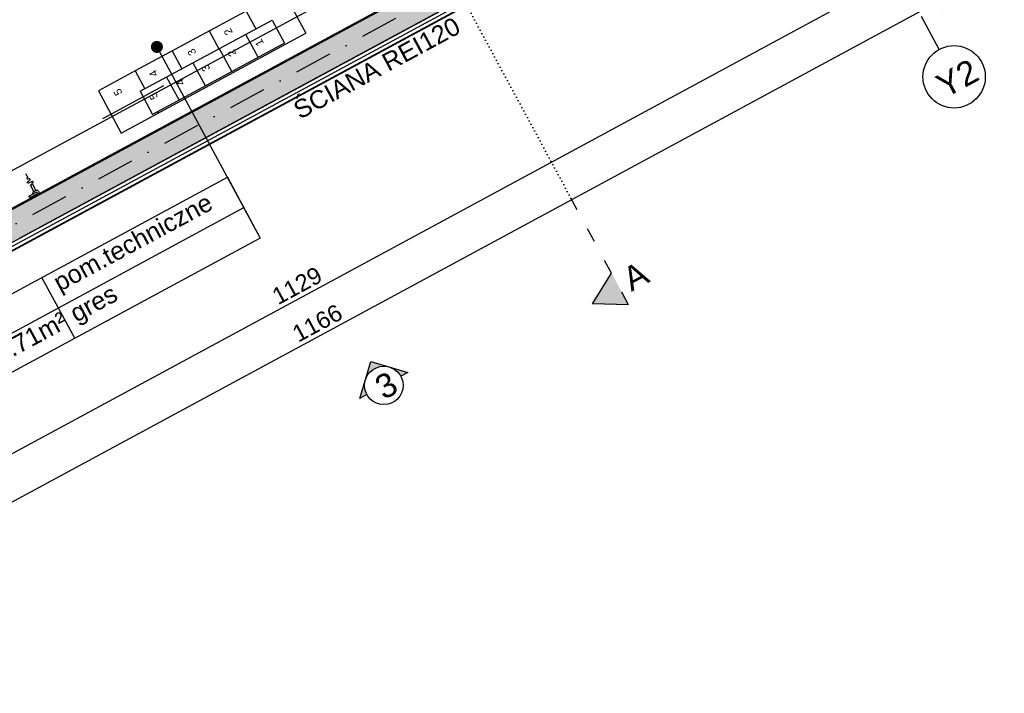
# Model space of a CAD drawing. Header units: millimetres. Extents: x -667476 to -405070, y -32043 to 330643.
# Tile 20 of 55: x -481955 to -473749, y 42287 to 47903. Entities that reach past the tile are written whole.
import ezdxf
from ezdxf.enums import TextEntityAlignment as Align

# ---------------------------------------------------------------- set-up
doc = ezdxf.new("R2010")
doc.units = ezdxf.units.MM
doc.header["$LTSCALE"] = 10
for name, pattern in [('ACAD_ISO03W100', [30, 12, -18]), ('B0301', [25, 12.5, -6.25, 0, -6.25]), ('DASHDOT', [25.4, 12.7, -6.35, 0, -6.35]), ('DOT2', [3.175, 0, -3.175])]:
    doc.linetypes.add(name, pattern=pattern)
for name, color, linetype in [('01-konstukcja', 7, 'Continuous'), ('01-warstwy scian', 252, 'Continuous'), ('02-elementy wyposazenia', 250, 'Continuous'), ('04 - hatch sciany', 250, 'Continuous'), ('05 - grafika', 251, 'Continuous'), ('05 - osie', 1, 'DASHDOT'), ('05 - przekroj', 3, 'Continuous'), ('05 - tekst', 1, 'Continuous'), ('05 - tekst 01', 1, 'Continuous'), ('05-grafika', 251, 'Continuous'), ('05-osie', 1, 'DASHDOT'), ('05-przekroj', 3, 'Continuous'), ('05-tekst', 1, 'Continuous'), ('05-wymiary', 3, 'Continuous'), ('05-wymiary PB', 3, 'Continuous')]:
    doc.layers.add(name, color=color, linetype=linetype)
doc.layers.add('05-powierzchnia', color=4, linetype='Continuous', plot=False)
doc.styles.add('1-100', font='arial.ttf', dxfattribs={"height": 200})
doc.styles.add('1-50', font='arial.ttf', dxfattribs={"height": 100})
doc.styles.add('GENERATED_STYLE_2', font='arial.ttf')
doc.styles.get("Standard").update_dxf_attribs({"font": 'arial.ttf'})
doc.linetypes.add('BATTING', pattern='A,0.0001,-0.1,[134,ltypeshp.shx,S=0.1,R=0,X=-0.1,Y=0],-0.2,[134,ltypeshp.shx,S=0.1,R=180,X=0.1,Y=0],-0.1', length=0.4001)
doc.dimstyles.new('1-100', dxfattribs={"dimtxt": 140, "dimasz": 100, "dimexe": 100, "dimexo": 300, "dimgap": 30, "dimtad": 1, "dimdec": 0, "dimlfac": 0.1, "dimtxsty": 'Standard', "dimblk": 'ARCHTICK', "dimcen": 0.09, "dimdle": 100, "dimclre": 252, "dimadec": 0, "dimazin": 0, "dimtfac": 1, "dimtdec": 0, "dimtmove": 0, "dimatfit": 3, "dimfxl": 1, "dimfxlon": 1, "dimarcsym": 0})
doc.dimstyles.new('1-50', dxfattribs={"dimtxt": 100, "dimasz": 50, "dimexe": 100, "dimexo": 75, "dimgap": 30, "dimtad": 1, "dimdec": 0, "dimlfac": 0.1, "dimtxsty": 'Standard', "dimblk": 'ARCHTICK', "dimcen": 250, "dimdle": 30, "dimclre": 252, "dimadec": 0, "dimazin": 0, "dimtfac": 1, "dimtdec": 0, "dimtmove": 0, "dimatfit": 3, "dimfxl": 50, "dimfxlon": 1, "dimarcsym": 0})
doc.dimstyles.new('GENERATED_STYLE__61', dxfattribs={"dimtxt": 0.18, "dimasz": 4.56, "dimexe": 0.18, "dimexo": 0.0625, "dimgap": 0.09, "dimtad": 0, "dimtih": 1, "dimtoh": 1, "dimdec": 4, "dimzin": 0, "dimdsep": 46, "dimtxsty": 'Standard', "dimcen": 0.09, "dimadec": 0, "dimazin": 0, "dimtfac": 1, "dimtdec": 4, "dimtmove": 0, "dimatfit": 3, "dimldrblk": 'ARROWHEAD_3', "dimfxl": 1, "dimtolj": 1, "dimtzin": 0, "dimarcsym": 0})

# ---------------------------------------------------------------- blocks, each defined once
blk = doc.blocks.new('ARROWHEAD_3')
at = {"linetype": 'Continuous'}
blk.add_line((0, 0), (-1, 0), dxfattribs=at)
at = {"linetype": 'Continuous', "flags": 128}
blk.add_lwpolyline([(-1, 0.2679), (0, 0), (-1, -0.2679)], dxfattribs=at)
blk = doc.blocks.new('rozeta')
at = {"layer": '05-przekroj'}
h = blk.add_hatch(color=256, dxfattribs=at)
h.paths.add_polyline_path([(-113.4, -113.4), (-226.7, -226.7), (-160.3, -226.7, -0.198912)])
h.paths.add_polyline_path([(0, 0), (-113.4, -113.4, -0.414214), (113.4, -113.4)])
h.paths.add_polyline_path([(113.4, -113.4, -0.198912), (160.3, -226.7), (226.7, -226.7)])
for points in [[(-160.3, -226.7), (-226.7, -226.7), (0, 0), (226.7, -226.7)], [(226.7, -226.7), (160.3, -226.7)]]:
    blk.add_lwpolyline(points, dxfattribs=at)
blk.add_circle((0, -226.7), 160.3, dxfattribs=at)
blk = doc.blocks.new('jlkjlkjl')
at = {"layer": '05-grafika'}
blk.add_lwpolyline([(-615.7, 213.7), (1300.7, 213.7), (1300.7, -213.7), (-615.7, -213.7)], close=True, dxfattribs=at)
for points in [[(0, -213.7), (0, 213.7)], [(-615.7, 0), (1300.7, 0)]]:
    blk.add_lwpolyline(points, dxfattribs=at)
at = {"layer": '05-tekst', "style": '1-50', "flags": 12}
for tag, p in [('NR', (-563.8, 50.3)), ('POMIESZCZENIE', (53.1, 49.1)), ('POW', (-566.3, -167.7)), ('NAWIERZCHNIA', (53.4, -166.8))]:
    blk.add_attdef(tag, p, '', height=100, dxfattribs=at)
blk = doc.blocks.new('ozn osi')
at = {"layer": '05-grafika'}
blk.add_circle((0, 160.3), 130, dxfattribs=at)
at = {"layer": '05-osie', "style": '1-50', "flags": 12}
blk.add_attdef('NUMER_OSI', (-60, 203.5), '', height=100, rotation=270, dxfattribs=at)
blk = doc.blocks.new('_ArchTick')
at = {"color": 0, "linetype": 'ByBlock', "const_width": 0.15}
blk.add_lwpolyline([(-0.5, -0.5), (0.5, 0.5)], dxfattribs=at)
blk = doc.blocks.new('*D558')
at = {"layer": '05-wymiary', "color": 252, "lineweight": -2, "transparency": 16777216}
for p, q in [((-478852.5, 48354.9), (-478900.1, 48442.9)), ((-485433, 44798.5), (-485480.5, 44886.5))]:
    blk.add_line(p, q, dxfattribs=at)
at = {"layer": '05-wymiary', "color": 0, "lineweight": -2, "transparency": 16777216}
blk.add_line((-478764.6, 48402.5), (-485521, 44751), dxfattribs=at)
at = {"layer": 'Defpoints', "color": 0, "transparency": 16777216}
for p in [(-478722.2, 48113.8), (-485433, 44798.5), (-485302.7, 44557.4)]:
    blk.add_point(p, dxfattribs=at)
at = {"layer": '05-wymiary', "color": 0, "lineweight": -2, "transparency": 16777216, "xscale": 100, "yscale": 100, "zscale": 100}
for p, rotation in [((-478852.5, 48354.9), 28.38890749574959), ((-485433, 44798.5), 208.3889074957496)]:
    blk.add_blockref('_ArchTick', p, dxfattribs=dict(at, rotation=rotation))
at = {"layer": '05-wymiary', "color": 0, "transparency": 16777216, "insert": (-482191, 46666), "char_height": 140, "attachment_point": 5, "rotation": 28.38891}
blk.add_mtext('748', dxfattribs=at)
blk = doc.blocks.new('*D561')
at = {"layer": '05-wymiary', "color": 0, "lineweight": -2, "transparency": 16777216}
blk.add_line((-476751.3, 52143.8), (-486630.8, 46804.5), dxfattribs=at)
at = {"layer": '05-wymiary', "color": 252, "lineweight": -2, "transparency": 16777216}
for p, q in [((-476838.8, 52095.4), (-476886.8, 52184.2)), ((-486542.3, 46851.1), (-486590.3, 46940))]:
    blk.add_line(p, q, dxfattribs=at)
at = {"layer": 'Defpoints', "color": 0, "transparency": 16777216}
for p in [(-476664.2, 51772.3), (-486542.8, 46852), (-486367.7, 46528)]:
    blk.add_point(p, dxfattribs=at)
at = {"layer": '05-wymiary', "color": 0, "lineweight": -2, "transparency": 16777216, "xscale": 100, "yscale": 100, "zscale": 100}
for p, rotation in [((-476839.3, 52096.3), 28.38890749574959), ((-486542.8, 46852), 208.3889074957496)]:
    blk.add_blockref('_ArchTick', p, dxfattribs=dict(at, rotation=rotation))
at = {"layer": '05-wymiary', "color": 0, "transparency": 16777216, "insert": (-482017.6, 49413), "char_height": 140, "attachment_point": 5, "rotation": 28.38891}
blk.add_mtext('1103', dxfattribs=at)
blk = doc.blocks.new('*D672')
at = {"layer": '05-wymiary', "color": 252, "lineweight": -2, "transparency": 16777216}
for p, q in [((-474628.7, 48279.4), (-474676.7, 48368.2)), ((-484560.9, 42911.5), (-484609, 43000.4))]:
    blk.add_line(p, q, dxfattribs=at)
at = {"layer": '05-wymiary', "color": 0, "lineweight": -2, "transparency": 16777216}
blk.add_line((-484649.4, 42864.8), (-474541.2, 48327.8), dxfattribs=at)
at = {"layer": 'Defpoints', "color": 0, "transparency": 16777216}
for p in [(-474629.1, 48280.3), (-474291.2, 47655.1), (-484223.5, 42287.2)]:
    blk.add_point(p, dxfattribs=at)
at = {"layer": '05-wymiary', "color": 0, "lineweight": -2, "transparency": 16777216, "xscale": 100, "yscale": 100, "zscale": 100}
for p, rotation in [((-474629.1, 48280.3), 28.38890749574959), ((-484561.4, 42912.4), 208.3889074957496)]:
    blk.add_blockref('_ArchTick', p, dxfattribs=dict(at, rotation=rotation))
at = {"layer": '05-wymiary', "color": 0, "transparency": 16777216, "insert": (-479643.5, 45685.6), "char_height": 140, "attachment_point": 5, "rotation": 28.38891}
blk.add_mtext('1129', dxfattribs=at)
blk = doc.blocks.new('*D673')
at = {"layer": '05-wymiary', "color": 0, "lineweight": -2, "transparency": 16777216}
blk.add_line((-474717.1, 48232.7), (-474378.4, 48415.8), dxfattribs=at)
at = {"layer": '05-wymiary', "color": 252, "lineweight": -2, "transparency": 16777216}
for p, q in [((-474628.7, 48279.4), (-474676.7, 48368.2)), ((-474466.9, 48369.1), (-474418.8, 48280.2))]:
    blk.add_line(p, q, dxfattribs=at)
at = {"layer": 'Defpoints', "color": 0, "transparency": 16777216}
for p in [(-475172.3, 49674.3), (-474466.4, 48368.2), (-474291.2, 47655.1)]:
    blk.add_point(p, dxfattribs=at)
at = {"layer": '05-wymiary', "color": 0, "lineweight": -2, "transparency": 16777216, "xscale": 100, "yscale": 100, "zscale": 100}
for p, rotation in [((-474466.4, 48368.2), 28.38890749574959), ((-474629.1, 48280.3), 208.3889074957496)]:
    blk.add_blockref('_ArchTick', p, dxfattribs=dict(at, rotation=rotation))
at = {"layer": '05-wymiary', "color": 0, "transparency": 16777216, "insert": (-474589.4, 48417.1), "char_height": 140, "attachment_point": 5, "rotation": 28.38891}
blk.add_mtext('19', dxfattribs=at)
blk = doc.blocks.new('*D674')
at = {"layer": '05-wymiary', "color": 0, "lineweight": -2, "transparency": 16777216}
blk.add_line((-484643.4, 42464.6), (-474209.6, 48103.5), dxfattribs=at)
at = {"layer": '05-wymiary', "color": 252, "lineweight": -2, "transparency": 16777216}
for p, q in [((-474298.1, 48056.8), (-474250.1, 47968)), ((-484555.9, 42513), (-484507.8, 42424.2))]:
    blk.add_line(p, q, dxfattribs=at)
at = {"layer": 'Defpoints', "color": 0, "transparency": 16777216}
for p in [(-475172.3, 49674.3), (-474297.6, 48055.9), (-485430, 44130.5)]:
    blk.add_point(p, dxfattribs=at)
at = {"layer": '05-wymiary', "color": 0, "lineweight": -2, "transparency": 16777216, "xscale": 100, "yscale": 100, "zscale": 100}
for p, rotation in [((-474297.6, 48055.9), 28.38890749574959), ((-484555.4, 42512.2), 208.3889074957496)]:
    blk.add_blockref('_ArchTick', p, dxfattribs=dict(at, rotation=rotation))
at = {"layer": '05-wymiary', "color": 0, "transparency": 16777216, "insert": (-479474.8, 45373.3), "char_height": 140, "attachment_point": 5, "rotation": 28.38891}
blk.add_mtext('1166', dxfattribs=at)

msp = doc.modelspace()

# ---------------------------------------------------------------- hatches: boundary and pattern name
at = {"layer": '04 - hatch sciany'}
h = msp.add_hatch(color=256, dxfattribs=at)
h.dxf.hatch_style = 1
h.paths.add_polyline_path([(-476128, 51306.1), (-476947.5, 52822.3), (-477158.6, 52708.2), (-476339.2, 51192)])
h.paths.add_polyline_path([(-475260.3, 49700.6), (-475605, 50338.4), (-475816.2, 50224.3), (-475585.6, 49797.6), (-485306.7, 44543.9), (-485537.3, 44970.5), (-485748.5, 44856.4), (-485403.8, 44218.6), (-483569.6, 45209.9), (-483569.6, 45209.9), (-483437.6, 45281.2), (-483437.6, 45281.2), (-477235.4, 48633.2), (-477103.5, 48704.5), (-477103.5, 48704.5)])
h.paths.add_polyline_path([(-486060.3, 45938.2), (-486879.8, 47454.5), (-487090.9, 47340.4), (-486271.5, 45824.1)])
h.paths.add_polyline_path([(-478614.7, 55907.2), (-478693.9, 55864.4), (-478765.2, 55996.3), (-478686, 56039.1), (-479002.2, 56624.1), (-479325.9, 56449.2), (-479211.8, 56238), (-479099.2, 56298.9), (-478646.8, 55461.8), (-478435.7, 55575.9)])
h.paths.add_polyline_path([(-488829.4, 50557.1), (-488750.2, 50599.9), (-488678.9, 50468), (-488758.1, 50425.2), (-488579.1, 50093.9), (-488367.9, 50208.1), (-488820.3, 51045.1), (-488707.7, 51106), (-488821.8, 51317.1), (-489145.6, 51142.2)])
at = {"layer": '05 - przekroj'}
h = msp.add_hatch(color=256, dxfattribs=at)
h.dxf.hatch_style = 1
h.paths.add_polyline_path([(-477180.3, 45534.5), (-477023, 45790), (-476880.4, 45526.1)])

# ---------------------------------------------------------------- linework, layer by layer
at = {"layer": '01-konstukcja'}
for points in [[(-477103.5, 48704.5), (-475260.3, 49700.6), (-475605, 50338.4), (-475816.2, 50224.3), (-475585.6, 49797.6), (-485306.7, 44543.9), (-485537.3, 44970.5), (-485748.5, 44856.4), (-485403.8, 44218.6), (-483437.6, 45281.2)], [(-483437.6, 45281.2), (-477103.5, 48704.5)]]:
    msp.add_lwpolyline(points, dxfattribs=at)
at = {"layer": '01-warstwy scian'}
for p, q in [((-478785.5, 47795.4), (-477235.4, 48633.2)), ((-481952.5, 46083.8), (-478790.7, 47792.6))]:
    msp.add_line(p, q, dxfattribs=at)
for points in [[(-475607.4, 50342.8), (-475550.2, 50373.7), (-475172.3, 49674.3), (-485430, 44130.5), (-485808, 44829.9), (-485750.8, 44860.8)], [(-475605, 50338.4), (-475552.3, 50366.9), (-475179, 49676.3), (-485428, 44137.3), (-485801.2, 44827.9), (-485748.5, 44856.4)], [(-485709.2, 44889), (-485533.3, 44984.1), (-485302.7, 44557.4), (-478722.2, 48113.8), (-479720.7, 49961.3)]]:
    msp.add_lwpolyline(points, dxfattribs=at)
at = {"layer": '01-warstwy scian', "linetype": 'BATTING', "ltscale": 7}
msp.add_lwpolyline([(-475578.7, 50352.7), (-475219.7, 49688.5), (-485415.9, 44177.9), (-485774.9, 44842.2)], dxfattribs=at)
at = {"layer": '02-elementy wyposazenia'}
for p, q in [((-479760, 48141.2), (-480991.7, 47475.5)), ((-479760, 48141.2), (-479569.9, 47789.3)), ((-480067.9, 47974.7), (-479987.7, 47826.3)), ((-480951.8, 47305.3), (-479852.1, 47899.6)), ((-479852.1, 47899.6), (-479747.5, 47706.1)), ((-481109.4, 46957.2), (-479569.9, 47789.3)), ((-480375.9, 47808.3), (-480295.6, 47659.9)), ((-480072, 47780.7), (-479967.4, 47587.2)), ((-479747.4, 47706), (-480847.1, 47111.7)), ((-480683.8, 47641.9), (-480603.5, 47493.5)), ((-480291.9, 47661.9), (-480187.3, 47468.3)), ((-480511.9, 47543), (-480407.3, 47349.5)), ((-480991.7, 47475.5), (-481299.6, 47309.1)), ((-480991.7, 47475.5), (-480911.4, 47327.1)), ((-480991.7, 47475.5), (-480911.4, 47327.1)), ((-480731.8, 47424.1), (-480627.2, 47230.6)), ((-481299.6, 47309.1), (-481109.4, 46957.2)), ((-480951.8, 47305.3), (-480847.1, 47111.7)), ((-480806.8, 47133.5), (-480801.5, 47123.6)), ((-480806.8, 47133.5), (-480801.5, 47123.6))]:
    msp.add_line(p, q, dxfattribs=at)
at = {"layer": '02-elementy wyposazenia', "flags": 128}
for points in [[(-481856.7, 46527.8), (-481843, 46544.6, 0.763382), (-481848.6, 46552.4), (-481885, 46539, -0.812896), (-481890.1, 46547.3), (-481869.6, 46567.1, 0.742851), (-481873.9, 46575.6), (-481888.5, 46573, -0.673417), (-481893.5, 46580.8), (-481887.9, 46588.6, 0.705472), (-481893.3, 46596.4), (-481893.7, 46596.2), (-481904.5, 46616.2)], [(-481843.1, 46449.9, -0.414214), (-481837, 46470.2), (-481819.4, 46479.7, -0.414214), (-481799.1, 46473.7), (-481789.6, 46456.1), (-481833.5, 46432.3), (-481835.9, 46436.7)]]:
    msp.add_lwpolyline(points, format="xyb", dxfattribs=at)
msp.add_lwpolyline([(-481819.4, 46479.7), (-481837, 46470.2), (-481865.5, 46523), (-481847.9, 46532.5)], close=True, dxfattribs=at)
msp.add_lwpolyline([(-481809.9, 46462.1), (-481807.5, 46457.7, -0.414214), (-481809.5, 46451), (-481867.1, 46419.8, -0.414214), (-481873.9, 46421.8), (-481876.3, 46426.2, -0.414214), (-481874.3, 46433), (-481816.7, 46464.1, -0.414214)], format="xyb", close=True, dxfattribs=at)
at = {"layer": '05 - przekroj', "linetype": 'DOT2'}
msp.add_line((-477361, 46415.3), (-482964.2, 56783), dxfattribs=at)
at = {"layer": '05 - przekroj', "linetype": 'ACAD_ISO03W100'}
msp.add_lwpolyline([(-476880.4, 45526.1), (-477361, 46415.3)], dxfattribs=at)
at = {"layer": '05 - przekroj'}
msp.add_lwpolyline([(-476880.4, 45526.1), (-477180.3, 45534.5), (-477023, 45790)], dxfattribs=at)
at = {"layer": '05-osie', "linetype": 'B0301', "ltscale": 2.5}
for p, q in [((-474291.2, 47655.1), (-480307.9, 58787.8)), ((-472224, 51478), (-488252.2, 42815.6))]:
    msp.add_line(p, q, dxfattribs=at)
at = {"layer": '05-powierzchnia'}
msp.add_lwpolyline([(-486301.1, 46404.9), (-479720.7, 49961.3), (-478722.2, 48113.8), (-485302.7, 44557.4)], close=True, dxfattribs=at)

# ---------------------------------------------------------------- block references
at = {"layer": '05 - osie'}
ref = msp.add_blockref('ozn osi', (-474015.2, 47144.3), dxfattribs=dict(at, xscale=1.999999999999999, yscale=1.999999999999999, zscale=1.999999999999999, rotation=28.38890749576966))
ref.add_attrib('NUMER_OSI', 'Y2', dxfattribs={"height": 200, "rotation": 28.38891, "style": '1-50'}).set_placement((-474093.7, 47326.4), align=Align.CENTER)
at = {"layer": '05-tekst'}
ref = msp.add_blockref('jlkjlkjl', (-481632.3, 45500.8), dxfattribs=dict(at, xscale=1.350067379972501, yscale=1.350067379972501, zscale=1.350067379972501, rotation=28.38890749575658))
ref.add_attrib('POW', '15.71m²', dxfattribs={"layer": '05 - tekst 01', "height": 150, "rotation": 28.38891, "style": '1-50'}).set_placement((-482197.3, 44938.1), align=Align.BOTTOM_LEFT)
ref.add_attrib('NR', '03', dxfattribs={"layer": '05 - tekst 01', "height": 150, "rotation": 28.38891, "style": '1-50'}).set_placement((-482334.2, 45198.6), align=Align.BOTTOM_LEFT)
ref.add_attrib('NAWIERZCHNIA', 'gres', dxfattribs={"layer": '05 - tekst 01', "height": 150, "rotation": 28.38891, "style": '1-50'}).set_placement((-481461.8, 45336.9), align=Align.BOTTOM_LEFT)
ref.add_attrib('POMIESZCZENIE', 'pom.techniczne', dxfattribs={"layer": '05 - tekst 01', "height": 150, "rotation": 28.38891, "style": '1-50'}).set_placement((-481600.8, 45593.1), align=Align.BOTTOM_LEFT)
at = {"layer": '05-wymiary PB', "rotation": 28.38890749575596}
msp.add_blockref('rozeta', (-479028.2, 45053.3), dxfattribs=at)

# ---------------------------------------------------------------- texts
at = {"layer": '02-elementy wyposazenia', "char_height": 65, "attachment_point": 7, "rotation": 118.38891, "style": 'GENERATED_STYLE_2'}
for s, insert in [('{2}', (-480177.5, 47795.3)), ('{1}', (-479917.6, 47704.2)), ('{3}', (-480479.1, 47625.4)), ('{2}', (-480146, 47617.1)), ('{3}', (-480363.7, 47492.5)), ('{4}', (-480799.4, 47447)), ('{4}', (-480575.7, 47372.7)), ('{5}', (-481095.6, 47292.2)), ('{5}', (-480798.6, 47257.4))]:
    msp.add_mtext(s, dxfattribs=dict(at, insert=insert))
at = {"layer": '05 - tekst', "insert": (-479691, 47201), "char_height": 150, "width": 3076.727, "attachment_point": 1, "rotation": 28.38891, "style": '1-100'}
msp.add_mtext('ŚCIANA REI120', dxfattribs=at)
at = {"layer": '05 - tekst 01', "insert": (-479016.8, 44905.3), "char_height": 200, "width": 656.167, "attachment_point": 1, "rotation": 28.38891, "style": '1-100'}
msp.add_mtext('3', dxfattribs=at)
at = {"layer": '05-tekst', "insert": (-476952.5, 45808.9), "char_height": 200, "width": 656.167, "attachment_point": 1, "rotation": 28.38891, "style": '1-100'}
msp.add_mtext('A', dxfattribs=at)

# ---------------------------------------------------------------- dimensions: what is measured, and where the dimension line sits
at = {"layer": '05-wymiary'}
dim = msp.add_linear_dim(base=(-486542.8, 46852), p1=(-476664.2, 51772.3), p2=(-486367.7, 46528), angle=28.38891, dimstyle='1-100', dxfattribs=at)
dim.commit()
dim.dimension.update_dxf_attribs({"geometry": '*D561', "text_midpoint": (-481969.4, 49323.7), "dimtype": 160})
for base, p1, p2, picture, middle in [((-474297.6, 48055.9), (-485430, 44130.5), (-475172.3, 49674.3), '*D674', (-479474.8, 45373.3)), ((-485433, 44798.5), (-478722.2, 48113.8), (-485302.7, 44557.4), '*D558', (-482191, 46666))]:
    dim = msp.add_linear_dim(base=base, p1=p1, p2=p2, angle=28.38891, dimstyle='1-100', dxfattribs=at)
    dim.commit()
    dim.dimension.update_dxf_attribs({"geometry": picture, "text_midpoint": middle})
dim = msp.add_linear_dim(base=(-474466.3842, 48368.2186), p1=(-474291.2465, 47655.0565), p2=(-475172.2582, 49674.3096), angle=28.38891, dimstyle='1-100', override={"dimtmove": 1}, dxfattribs=at)
dim.commit()
dim.dimension.update_dxf_attribs({"geometry": '*D673', "text_midpoint": (-474541.1621, 48327.805), "dimtype": 160})
dim = msp.add_linear_dim(base=(-474629.1, 48280.3), p1=(-484223.5, 42287.2), p2=(-474291.2, 47655.1), angle=28.38891, dimstyle='1-100', override={"dimtmove": 1}, dxfattribs=at)
dim.commit()
dim.dimension.update_dxf_attribs({"geometry": '*D672', "text_midpoint": (-479643.5, 45685.6)})

# ---------------------------------------------------------------- leaders
at = {"layer": '02-elementy wyposazenia'}
msp.add_leader([(-480758, 47351.2), (-481217, 47100.8), (-481263.7, 47076.9)], dimstyle='GENERATED_STYLE__61', dxfattribs=at)
at = {"layer": '05 - grafika'}
msp.add_leader([(-480811.7, 47675.7), (-479950.3, 46081.8)], dimstyle='1-50', override={"dimasz": 100, "dimgap": 100, "dimtad": 0, "dimldrblk": 'Dot'}, dxfattribs=at)

doc.saveas('drawing.dxf')
